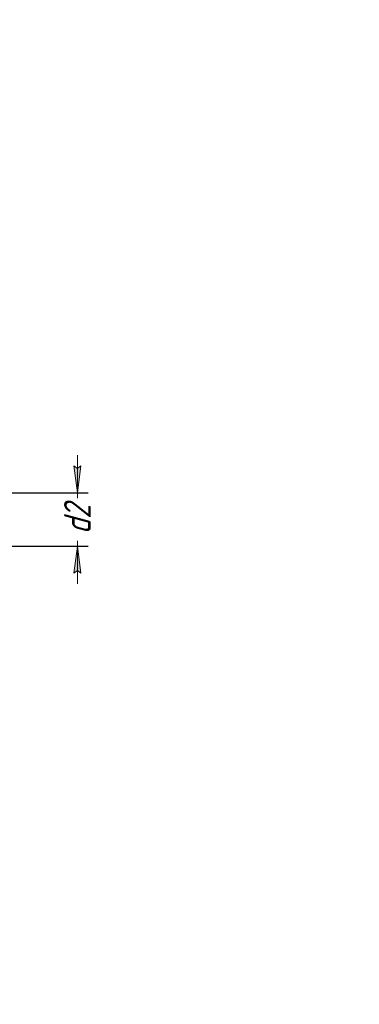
# Model space of a CAD drawing. Header units: millimetres. Extents: x 0 to 297, y 0 to 420.
# Tile 10 of 10: x 233 to 297, y 236 to 420. Entities that reach past the tile are written whole.
import ezdxf

# ---------------------------------------------------------------- set-up
doc = ezdxf.new("R2010")
doc.units = ezdxf.units.MM
doc.linetypes.add('K5LT_THIN', pattern=[0])
doc.layers.add('Системный слой', color=7, linetype='Continuous')
doc.styles.add('KDIMTEXTSTYLE', font='GOST_AU.SHX', dxfattribs={"width": 0.96, "oblique": 15, "height": 5})
doc.dimstyles.new('KDIMSTYLE (0.50)', dxfattribs={"dimtxt": 5, "dimasz": 1, "dimexe": 2, "dimexo": 0, "dimgap": 1, "dimtad": 1, "dimlfac": 2, "dimtxsty": 'KDIMTEXTSTYLE', "dimsah": 1, "dimcen": 0, "dimdle": 1, "dimadec": 0, "dimazin": 0, "dimtfac": 0.667, "dimtmove": 0, "dimatfit": 3, "dimfxl": 1, "dimtvp": 1, "dimtolj": 1, "dimtzin": 0, "dimarcsym": 0})

# ---------------------------------------------------------------- blocks, each defined once
blk = doc.blocks.new('KDIMARROW_02')
at = {"layer": 'Системный слой'}
blk.add_hatch(color=0, dxfattribs=at).paths.add_polyline_path([(4.5, 0), (5, 0.66), (0, 0), (5, -0.66)])
at = {"layer": 'Системный слой', "color": 0, "linetype": 'K5LT_THIN', "lineweight": 18}
for p, q in [((0, 0), (-1, 0)), ((5, 0.66), (0, 0)), ((0, 0), (5, -0.66)), ((0, 0), (7, 0)), ((4.5, 0), (5, 0.66)), ((5, -0.66), (4.5, 0))]:
    blk.add_line(p, q, dxfattribs=at)

msp = doc.modelspace()

# ---------------------------------------------------------------- dimensions: what is measured, and where the dimension line sits
at = {"layer": 'Системный слой', "color": 7}
msp.add_linear_dim(base=(244.2964, 331.71), p1=(214.7214, 321.71), p2=(214.7214, 331.71), angle=90, location=(244.2964, 326.71), text='\\H5.0;\\W0.965;\\Q15;\\H5.0;\\W0.965;\\Q15;\\Q15;d2', dimstyle='KDIMSTYLE (0.50)', override={"dimexo": 0, "dimblk1": 'KDIMARROW_02', "dimblk2": 'KDIMARROW_02', "dimse1": 0, "dimse2": 0, "dimclrt": 7, "dimtolj": 1}, dxfattribs=at).render()

doc.saveas('drawing.dxf')
